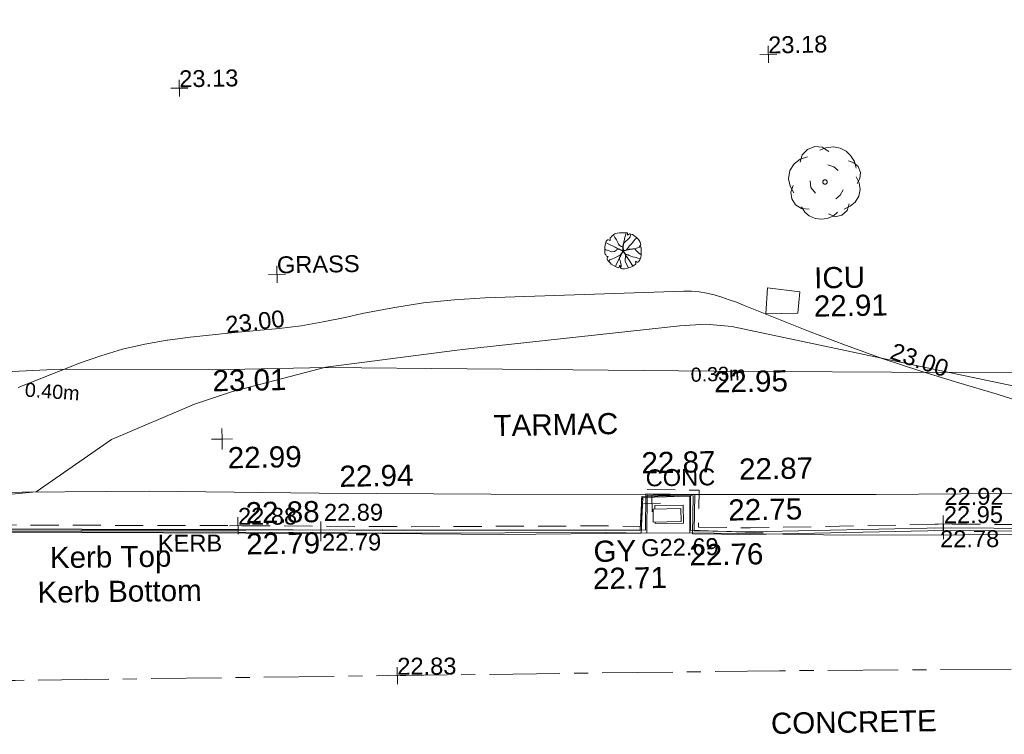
# Model space of a CAD drawing. Header units: millimetres. Extents: x -287732 to 520720, y -88450 to 287754.
# Tile 39 of 256: x -194614 to -177157, y -35216 to -22545. Entities that reach past the tile are written whole.
import ezdxf

# ---------------------------------------------------------------- set-up
doc = ezdxf.new("R2010")
doc.units = ezdxf.units.MM
for name, pattern in [('IMPORT-CENTER _6_', [2000, 1250, -250, 250, -250]), ('IMPORT-DASHED _2_', [750, 500, -250]), ('IMPORT-UG_ELEC_LV_QLB2 _2_', [2700, 1500, -300, 0, -250, 150, -300, 0, -200]), ('IMPORT-UG_ELEC_STREET LIGHTING_QLB2 _2_', [2700, 1500, -300, 0, -250, 150, -300, 0, -200])]:
    doc.linetypes.add(name, pattern=pattern)
for name, color, linetype, lineweight, true_color in [('00_TOPO_FOOTPATH', 7, 'Continuous', 9, 0xa50000), ('00_TOPO_KERB_BOTTOM', 1, 'Continuous', 9, 0xff0000), ('00_TOPO_KERB_TOP', 7, 'Continuous', 9, 0xa500a5), ('00_TOPO_LEVEL_SPOT', 7, 'Continuous', 9, 0x666666), ('00_TOPO_SERV_GULLY', 7, 'Continuous', 9, 0x5252a5), ('00_TOPO_SERV_IC', 5, 'Continuous', 9, 0x0000ff), ('00_TOPO_TREE', 7, 'Continuous', 9, 0x666666), ('01_DTM_CONTOUR_MNR', 7, 'Continuous', 9, 0xa5a552), ('12333-PUM-2D-U-0001-C01 - Rev2_REVIT IMPORT_dwg', 7, 'Continuous', 9, 0x767676), ('CONTOURS_INDEX', 4, 'Continuous', 9, 0x00ffff), ('CONTOURS_INDEX_LVL', 4, 'Continuous', 9, 0x00ffff), ('GULLY', 7, 'Continuous', 9, 0x7fbfff), ('GULLY_LVL', 7, 'Continuous', 9, 0x7fbfff), ('KERB_BOTTOM', 7, 'Continuous', 9, 0x0000a5), ('KERB_BOTTOM_LVL', 7, 'Continuous', 9, 0x0000a5), ('KERB_BOTTOM_TXT', 7, 'Continuous', 9, 0x0000a5), ('KERB_TOP', 2, 'Continuous', 9, 0xffff00), ('KERB_TOP_LVL', 2, 'Continuous', 9, 0xffff00), ('PUM-ELECTRIC-LV-QLB2', 1, 'IMPORT-UG_ELEC_LV_QLB2 _2_', 9, 0xff0000), ('ROAD_CROWNLINE', 7, 'IMPORT-CENTER _6_', 9, 0xa500a5), ('ROAD_CROWNLINE_LVL', 7, 'Continuous', 9, 0xa500a5), ('SAPLING', 120, 'Continuous', 9, 0x00ffbf), ('SPOT_HEIGHTS_LVL', 7, 'Continuous', 9, 0x00a500)]:
    doc.layers.add(name, color=color, linetype=linetype, lineweight=lineweight, true_color=true_color)
for name, color, linetype, lineweight in [('00_TOPO_ROAD_EDGE', 7, 'Continuous', 9), ('00_TOPO_SURVEY_TEXT', 7, 'Continuous', 9), ('CHANGE_OF_SURFACE', 7, 'IMPORT-DASHED _2_', 9), ('CHANGE_OF_SURFACE_LVL', 7, 'Continuous', 9), ('Text', 7, 'Continuous', 9), ('TEXT_TXT', 7, 'Continuous', 9)]:
    doc.layers.add(name, color=color, linetype=linetype, lineweight=lineweight)
doc.styles.add('Arial_1', font='arial.ttf', dxfattribs={"height": 250})
doc.styles.add('Arial_3', font='arial.ttf', dxfattribs={"height": 300})
doc.styles.add('Swis721 Lt BT_2', font='swissl.ttf', dxfattribs={"height": 375})

# ---------------------------------------------------------------- blocks, each defined once
blk = doc.blocks.new('12333-PUM-2D-U-0001-C01 - Rev2_REVIT IMPORT_dwg_CONIFEROUS_TREE-2077069-Site Location Plan Proposed')
at = {"layer": '00_TOPO_TREE', "color": 254, "true_color": 0xcccccc, "flags": 128}
for points in [[(533720773, 725533507), (533720812, 725533639), (533720905, 725533731), (533721037, 725533784), (533721169, 725533771), (533721288, 725533692)], [(533721129, 725533718), (533721235, 725533758), (533721367, 725533771), (533721486, 725533745), (533721591, 725533692), (533721671, 725533612), (533721737, 725533507), (533721763, 725533388)], [(533720654, 725532965), (533720588, 725533084), (533720561, 725533216), (533720588, 725533362), (533720667, 725533480), (533720773, 725533560), (533720905, 725533599)], [(533721631, 725533520), (533721723, 725533480), (533721803, 725533414), (533721842, 725533309), (533721829, 725533203), (533721776, 725533111)], [(533721261, 725533454), (533721367, 725533414), (533721446, 725533348)], [(533721037, 725532952), (533720958, 725533058), (533720944, 725533177)], [(533721763, 725533230), (533721816, 725533124), (533721829, 725533005), (533721803, 725532886), (533721737, 725532781), (533721644, 725532715), (533721539, 725532662)], [(533720918, 725532675), (533720786, 725532688), (533720680, 725532754), (533720614, 725532860), (533720601, 725532979), (533720641, 725533098)], [(533721525, 725533005), (533721472, 725532913), (533721393, 725532847)], [(533721420, 725532609), (533721340, 725532543), (533721235, 725532503), (533721129, 725532490), (533721024, 725532503), (533720918, 725532556), (533720839, 725532622), (533720786, 725532715)], [(533721631, 725532754), (533721591, 725532635), (533721499, 725532556), (533721380, 725532530), (533721261, 725532583)]]:
    blk.add_lwpolyline(points, dxfattribs=at)
at = {"layer": '00_TOPO_TREE', "color": 254, "true_color": 0xcccccc}
blk.add_ellipse((533721208, 725533150), major_axis=(40.7, 0), ratio=1, dxfattribs=at)
blk = doc.blocks.new('12333-PUM-2D-U-0001-C01 - Rev2_REVIT IMPORT_dwg_MM-2077200-Site Location Plan Proposed')
at = {"layer": '00_TOPO_LEVEL_SPOT', "color": 254, "true_color": 0xcccccc, "flags": 128}
for points in [[(500, 0), (0, 0), (0, 500)], [(0, -500), (0, 0), (-500, 0)]]:
    blk.add_lwpolyline(points, dxfattribs=at)
blk = doc.blocks.new('12333-PUM-2D-U-0001-C01 - Rev2_REVIT IMPORT_dwg_MGS62954_T2_Galway_ITM_3d_Rev1-2077680-Site Location Plan Proposed')
at = {"layer": '00_TOPO_FOOTPATH', "color": 254, "true_color": 0xcccccc, "flags": 128}
for points in [[(533691821, 725534922), (533693875, 725535122), (533694213, 725534527), (533694767, 725533694), (533695411, 725532872), (533696393, 725532004), (533697563, 725531232), (533699066, 725530645), (533700826, 725530265), (533702469, 725530081), (533704776, 725529984), (533707599, 725530069), (533710289, 725530007), (533712305, 725530018), (533714805, 725529949), (533719178, 725529832), (533723377, 725529731), (533726844, 725529688), (533730505, 725529677), (533732967, 725529616), (533735871, 725529492)], [(533695099, 725530148), (533696184, 725529583), (533697360, 725528991), (533698599, 725528469), (533699694, 725528237), (533701118, 725528118), (533703004, 725528018), (533706127, 725527907), (533709132, 725527875), (533712146, 725527791), (533715187, 725527718), (533718066, 725527664), (533722021, 725527595), (533725031, 725527567), (533730060, 725527467), (533733219, 725527441), (533735892, 725527384), (533738627, 725527338), (533741034, 725527303), (533743871, 725527255), (533746569, 725527200)]]:
    blk.add_lwpolyline(points, dxfattribs=at)
at = {"layer": '00_TOPO_KERB_BOTTOM', "color": 254, "true_color": 0xcccccc, "flags": 128}
blk.add_lwpolyline([(533705786, 725527200), (533707910, 725527164), (533710835, 725527104), (533713249, 725527058), (533715355, 725527002), (533717839, 725526983), (533717880, 725527615), (533718712, 725527619), (533718702, 725526970), (533720002, 725526934)], dxfattribs=at)
at = {"layer": '00_TOPO_KERB_TOP', "color": 254, "true_color": 0xcccccc, "flags": 128}
blk.add_lwpolyline([(533705787, 725527252), (533707911, 725527209), (533710835, 725527154), (533713249, 725527123), (533715361, 725527078), (533717824, 725527037), (533717865, 725527631), (533718729, 725527635), (533718717, 725527018), (533720002, 725526951)], dxfattribs=at)
at = {"layer": '00_TOPO_ROAD_EDGE', "color": 254, "true_color": 0xcccccc}
blk.add_line((533718702, 725526970), (533717839, 725526983), dxfattribs=at)
at = {"layer": '00_TOPO_ROAD_EDGE', "color": 254, "true_color": 0xcccccc, "flags": 128}
blk.add_lwpolyline([(533720002, 725526934), (533721424, 725526884), (533723565, 725526854), (533725977, 725526829), (533728905, 725526767), (533731925, 725526735), (533735785, 725526649), (533738630, 725526603), (533742467, 725526567), (533745699, 725526507), (533746656, 725526506)], dxfattribs=at)
at = {"layer": '00_TOPO_SERV_GULLY', "color": 254, "true_color": 0xcccccc}
for p, q in [((533718059, 725527175), (533718059, 725527403)), ((533718554, 725527403), (533718059, 725527403)), ((533718554, 725527175), (533718554, 725527403)), ((533718059, 725527175), (533718554, 725527175))]:
    blk.add_line(p, q, dxfattribs=at)
at = {"layer": '00_TOPO_SERV_IC', "color": 254, "true_color": 0xcccccc}
for p, q in [((533720154, 725531290), (533720116, 725530832)), ((533720154, 725531290), (533720726, 725531213)), ((533720726, 725531213), (533720688, 725530832)), ((533720116, 725530832), (533720688, 725530832))]:
    blk.add_line(p, q, dxfattribs=at)
at = {"layer": '01_DTM_CONTOUR_MNR', "color": 254, "true_color": 0xcccccc, "flags": 128}
blk.add_lwpolyline([(533735890, 725527380), (533733220, 725527440), (533730226, 725528285), (533728465, 725528569), (533726303, 725529061), (533723380, 725529730), (533719510, 725530617), (533719053, 725530669), (533718592, 725530646), (533715001, 725530318), (533714785, 725530298), (533714591, 725530280), (533712300, 725530020), (533710621, 725529614), (533709962, 725529405), (533708480, 725528805), (533707130, 725527900), (533706310, 725527839)], dxfattribs=at)
blk.add_blockref('12333-PUM-2D-U-0001-C01 - Rev2_REVIT IMPORT_dwg_CONIFEROUS_TREE-2077069-Site Location Plan Proposed', (0, 0))
at = {"xscale": 0.375, "yscale": 0.375, "zscale": 0.375}
blk.add_blockref('12333-PUM-2D-U-0001-C01 - Rev2_REVIT IMPORT_dwg_MM-2077200-Site Location Plan Proposed', (533710440, 725528780), dxfattribs=at)
at = {"layer": '00_TOPO_FOOTPATH', "color": 251, "true_color": 0x666666, "char_height": 375, "width": 1495.9, "attachment_point": 1, "line_spacing_factor": 1.005062, "style": 'Swis721 Lt BT_2'}
for s, insert in [('23.01', (533710289, 725530003)), ('22.95', (533719178, 725529827)), ('22.94', (533712510, 725528269)), ('22.87', (533717868, 725528415))]:
    blk.add_mtext(s, dxfattribs=dict(at, insert=insert))
at = {"layer": '00_TOPO_KERB_BOTTOM', "color": 251, "true_color": 0x666666, "char_height": 375, "width": 1495.9, "attachment_point": 1, "line_spacing_factor": 1.005062, "style": 'Swis721 Lt BT_2'}
for s, insert in [('22.75', (533719392, 725527551)), ('22.79', (533710836, 725527099))]:
    blk.add_mtext(s, dxfattribs=dict(at, insert=insert))
at = {"layer": '00_TOPO_KERB_BOTTOM', "color": 251, "true_color": 0x666666, "insert": (533707122, 725526307), "char_height": 375, "width": 3414.46, "attachment_point": 1, "rotation": 359.7144, "line_spacing_factor": 1.005062, "style": 'Swis721 Lt BT_2'}
blk.add_mtext('Kerb Bottom', dxfattribs=at)
at = {"layer": '00_TOPO_KERB_TOP', "color": 251, "true_color": 0x666666, "char_height": 375, "width": 1495.9, "attachment_point": 1, "line_spacing_factor": 1.005062, "style": 'Swis721 Lt BT_2'}
for s, insert in [('22.87', (533719596, 725528273)), ('22.88', (533710835, 725527652))]:
    blk.add_mtext(s, dxfattribs=dict(at, insert=insert))
at = {"layer": '00_TOPO_KERB_TOP', "color": 251, "true_color": 0x666666, "insert": (533707352, 725526918), "char_height": 375, "width": 2493.17, "attachment_point": 1, "rotation": 359.7144, "line_spacing_factor": 1.005062, "style": 'Swis721 Lt BT_2'}
blk.add_mtext('Kerb Top', dxfattribs=at)
at = {"layer": '00_TOPO_LEVEL_SPOT', "insert": (533710535, 725528633), "char_height": 375, "width": 1495.9, "attachment_point": 1, "line_spacing_factor": 1.005062, "style": 'Swis721 Lt BT_2'}
blk.add_mtext('22.99', dxfattribs=at)
at = {"layer": '00_TOPO_ROAD_EDGE', "color": 251, "true_color": 0x666666, "insert": (533718689, 725526767), "char_height": 375, "width": 1495.9, "attachment_point": 1, "line_spacing_factor": 1.005062, "style": 'Swis721 Lt BT_2'}
blk.add_mtext('22.76', dxfattribs=at)
at = {"layer": '00_TOPO_SERV_GULLY', "color": 251, "true_color": 0x666666, "char_height": 375, "attachment_point": 1, "line_spacing_factor": 1.005062, "style": 'Swis721 Lt BT_2'}
for s, insert, width in [('GY', (533716990, 725526860), 821.56), ('22.71', (533716972, 725526377), 1495.9)]:
    blk.add_mtext(s, dxfattribs=dict(at, insert=insert, width=width))
at = {"layer": '00_TOPO_SERV_IC', "color": 251, "true_color": 0x666666, "char_height": 375, "attachment_point": 1, "line_spacing_factor": 1.005062, "style": 'Swis721 Lt BT_2'}
for s, insert, width in [('ICU', (533720986, 725531640), 1021.01), ('22.91', (533720972, 725531140), 1495.9)]:
    blk.add_mtext(s, dxfattribs=dict(at, insert=insert, width=width))
at = {"layer": '00_TOPO_SURVEY_TEXT', "color": 251, "true_color": 0x666666, "char_height": 375, "attachment_point": 1, "line_spacing_factor": 1.005062, "style": 'Swis721 Lt BT_2'}
for s, insert, width in [('TARMAC', (533715256, 725529120), 2450.43), ('CONCRETE', (533720082, 725523755), 3286.24)]:
    blk.add_mtext(s, dxfattribs=dict(at, insert=insert, width=width))
blk = doc.blocks.new('12333-PUM-2D-U-0001-C01 - Rev2_REVIT IMPORT_dwg_SAPLING-2077789-Site Location Plan Proposed')
at = {"layer": 'SAPLING', "color": 254, "true_color": 0xeaeaea, "flags": 128}
blk.add_lwpolyline([(-224, 233), (-205, 245), (-187, 266), (-161, 288), (-141, 304), (-126, 305), (-98, 315), (-57, 319), (-20, 318), (6, 319), (42, 315), (83, 313), (82, 297), (82, 276), (101, 288), (116, 295), (174, 283), (242, 230), (278, 193), (290, 174), (304, 144), (310, 119), (318, 96), (308, 85), (285, 71), (314, 66), (319, 51), (320, 34), (321, -19), (321, -44), (322, -58), (318, -87), (317, -88), (315, -116), (305, -145), (293, -164), (270, -199), (257, -205), (243, -206), (226, -198), (219, -196), (224, -237), (178, -270), (130, -296), (93, -307), (71, -313), (19, -319), (-18, -318), (-32, -316), (-49, -307), (-60, -296), (-61, -287), (-54, -269), (-62, -259), (-66, -259), (-71, -273), (-84, -295), (-95, -300), (-161, -268), (-214, -235), (-227, -214), (-256, -185), (-273, -169), (-281, -158), (-286, -141), (-285, -125), (-277, -110), (-266, -95), (-296, -94), (-309, -68), (-317, -55), (-325, -36), (-325, 12), (-322, 19), (-323, 24), (-325, 45), (-320, 73), (-315, 104), (-309, 132), (-295, 172), (-280, 191), (-269, 200), (-267, 201), (-257, 200), (-232, 187), (-228, 185), (-224, 190), (-226, 205)], close=True, dxfattribs=at)
for points in [[(-166, 284), (-141, 239), (-116, 194), (-94, 150), (-73, 104), (-34, 76), (-8, 68), (0, 54), (-1, 32), (-6, 5), (-10, -21), (-26, -46), (-46, -79), (-64, -125), (-67, -149), (-53, -170), (-50, -208), (-39, -250), (-40, -281), (-47, -299), (-49, -307)], [(-141, -278), (-119, -231), (-99, -191), (-77, -151), (-54, -108), (-30, -56), (-16, -32), (-3, -10), (-5, 32), (-2, 70), (4, 113), (16, 154), (31, 203), (43, 259), (53, 291), (57, 315)], [(141, 291), (122, 230), (88, 200), (45, 165), (9, 128), (6, 108), (1, 69), (4, 19), (9, -1), (27, -1), (63, 17), (86, 42), (110, 77), (150, 118), (180, 152), (219, 199), (245, 226)], [(-324, 31), (-309, 22), (-261, 7), (-206, -19), (-150, -8), (-102, 21), (-73, 29), (-35, 8), (-17, 5), (13, 1), (37, 5), (73, 23)], [(93, -307), (57, -237), (34, -187), (35, -146), (43, -115), (41, -75), (33, -48), (18, -30), (-6, -6), (-29, 5), (-61, 27), (-94, 41), (-128, 58), (-164, 77), (-228, 106), (-260, 124), (-302, 152)], [(-141, 64), (-110, 49), (-101, 44), (-87, 37), (-62, 29), (-46, 19), (-36, 10), (-22, 6), (-1, 4), (-3, -1), (-3, -9), (-19, 1), (-29, 5), (-44, 14), (-64, 26), (-74, 31), (-78, 29), (-97, 23), (-116, 15), (-124, 6), (-137, 0), (-152, -9), (-156, -9)], [(-145, 67), (-125, 56), (-92, 40), (-55, 25), (-29, 8)], [(-75, 109), (-57, 95), (-38, 82), (-16, 72), (-3, 63), (-1, 43), (-2, 29), (1, 17), (-3, 3), (3, -8), (14, -23), (23, -42), (33, -54), (45, -78), (54, -95), (67, -114), (89, -147)], [(-65, -125), (-58, -111), (-50, -101), (-44, -90), (-36, -73), (-29, -56), (-17, -38), (-6, -22), (-2, -12), (1, 0)], [(9, 131), (5, 117), (8, 105), (3, 84), (1, 71), (-1, 54), (-3, 38), (5, 26), (5, 14), (6, 6), (8, 1)], [(311, 66), (223, 37), (175, 28), (119, 21), (87, 15), (30, 6), (0, 0), (11, -30), (36, -58), (58, -71), (94, -79), (133, -97), (167, -110), (201, -119), (232, -127), (261, -136), (302, -150)], [(32, -147), (40, -130), (43, -115), (40, -101), (43, -82), (38, -68), (27, -46), (12, -30), (8, -17), (0, -8), (1, 1), (0, 12), (1, 24)], [(5, -3), (28, 1), (56, 6), (80, 12), (108, 23), (130, 23)], [(6, -1), (29, 1), (45, 5), (52, 8), (63, 11), (84, 13), (106, 18), (129, 23), (147, 27), (164, 26), (189, 31), (196, 32)], [(319, -80), (278, -48), (237, -5), (206, 27), (200, 32)], [(-259, -182), (-236, -158), (-200, -145), (-150, -124), (-53, -79), (-25, -43), (-3, -16)], [(-82, -91), (-63, -85), (-52, -80), (-43, -67), (-34, -57), (-26, -45), (-15, -30), (-8, -23), (-8, -11), (-6, -3)], [(-81, -91), (-66, -84), (-55, -82), (-47, -73), (-34, -56), (-18, -29), (-4, -16)], [(-64, -121), (-51, -97), (-40, -75), (-29, -49), (-16, -29), (-4, -16)], [(104, -84), (86, -77), (66, -73), (50, -66), (36, -58), (29, -45), (23, -36), (18, -27), (11, -15), (1, -5)], [(169, -277), (133, -215), (93, -154), (54, -99), (30, -51), (5, -18)], [(87, -77), (69, -73), (50, -69), (36, -55)], [(84, -143), (70, -119), (59, -104), (44, -80), (38, -69)]]:
    blk.add_lwpolyline(points, dxfattribs=at)
blk = doc.blocks.new('12333-PUM-2D-U-0001-C01 - Rev2_REVIT IMPORT_dwg_SPOT-2077713-Site Location Plan Proposed')
at = {"layer": 'Text', "color": 253, "true_color": 0xaaaaaa}
for p, q in [((-500, 0), (500, 0)), ((0, 500), (0, -500))]:
    blk.add_line(p, q, dxfattribs=at)
blk = doc.blocks.new('12333-PUM-2D-U-0001-C01 - Rev2_REVIT IMPORT_dwg_SPOT-2077769-Site Location Plan Proposed')
at = {"layer": 'CHANGE_OF_SURFACE_LVL', "color": 253, "true_color": 0xaaaaaa}
for p, q in [((-500, 0), (500, 0)), ((0, 500), (0, -500))]:
    blk.add_line(p, q, dxfattribs=at)
blk = doc.blocks.new('12333-PUM-2D-U-0001-C01 - Rev2_REVIT IMPORT_dwg_SPOT-V272-Site Location Plan Proposed')
at = {"layer": 'KERB_BOTTOM_LVL', "color": 9, "true_color": 0xaaaae1}
for p, q in [((-500, 0), (500, 0)), ((0, 500), (0, -500))]:
    blk.add_line(p, q, dxfattribs=at)
blk = doc.blocks.new('12333-PUM-2D-U-0001-C01 - Rev2_REVIT IMPORT_dwg_SPOT-2077810-Site Location Plan Proposed')
at = {"layer": 'KERB_TOP_LVL', "color": 51, "true_color": 0xffffaa}
for p, q in [((-500, 0), (500, 0)), ((0, 500), (0, -500))]:
    blk.add_line(p, q, dxfattribs=at)
blk = doc.blocks.new('12333-PUM-2D-U-0001-C01 - Rev2_REVIT IMPORT_dwg_SPOT-2077774-Site Location Plan Proposed')
at = {"layer": 'ROAD_CROWNLINE_LVL', "color": 254, "true_color": 0xe1aae1}
for p, q in [((-500, 0), (500, 0)), ((0, 500), (0, -500))]:
    blk.add_line(p, q, dxfattribs=at)
blk = doc.blocks.new('12333-PUM-2D-U-0001-C01 - Rev2_REVIT IMPORT_dwg_SPOT-2077775-Site Location Plan Proposed')
at = {"layer": 'SPOT_HEIGHTS_LVL', "color": 9, "true_color": 0xaae1aa}
for p, q in [((-500, 0), (500, 0)), ((0, 500), (0, -500))]:
    blk.add_line(p, q, dxfattribs=at)
blk = doc.blocks.new('12333-PUM-2D-U-0001-C01 - Rev2_REVIT IMPORT_dwg-1620468-Site Location Plan Proposed')
at = {"layer": 'CHANGE_OF_SURFACE', "color": 253, "true_color": 0xaaaaaa, "flags": 128}
for points in [[(77779, -88785), (78696, -88814), (82119, -88805), (87486, -88934), (92129, -89008), (95544, -89065), (101722, -89132), (109467, -89317), (113980, -89438), (118789, -89508), (123625, -89584), (126283, -89632), (126312, -89633), (127091, -89648), (127120, -89648), (128578, -89674), (133109, -89762), (134670, -89797), (137536, -89862), (139539, -89919), (139554, -88752), (139582, -86473), (139630, -82004), (139685, -78902)], [(76762, -88753), (76782, -88099), (77802, -88131), (77779, -88785)], [(60005, -88470), (60007, -88402), (63279, -88486), (66855, -88560), (69616, -88615), (72552, -88685), (76136, -88733), (76762, -88753)]]:
    blk.add_lwpolyline(points, dxfattribs=at)
at = {"layer": 'CONTOURS_INDEX', "color": 131, "true_color": 0xaaffff, "flags": 128}
blk.add_lwpolyline([(83781, -86745), (83112, -86521), (82439, -86307), (81768, -86089), (81102, -85858), (80443, -85606), (79789, -85342), (78648, -84861), (78520, -84810), (78391, -84761), (78261, -84716), (78129, -84673), (77996, -84639), (77862, -84614), (77726, -84601), (77589, -84597), (74070, -84653), (73519, -84678), (72971, -84723), (72427, -84799), (71884, -84895), (71580, -84958), (71190, -85030), (70799, -85090), (70406, -85133), (70011, -85164), (69616, -85191), (69221, -85222), (68826, -85261), (68432, -85306), (68417, -85307), (68019, -85370), (67625, -85452), (67238, -85561), (66856, -85688), (65762, -86096)], dxfattribs=at)
at = {"layer": 'GULLY', "color": 254, "true_color": 0xd4e9ff}
blk.add_line((77010, -88451), (77010, -88389), dxfattribs=at)
at = {"layer": 'GULLY', "color": 254, "true_color": 0xd4e9ff, "flags": 128}
blk.add_lwpolyline([(77010, -88389), (77515, -88389), (77515, -88707), (77010, -88707), (77010, -88680)], dxfattribs=at)
at = {"layer": 'KERB_BOTTOM', "color": 9, "true_color": 0xaaaae1, "flags": 128}
for points in [[(77673, -88899), (78694, -88931), (82118, -88922), (87484, -89051), (92128, -89125), (95542, -89182), (101720, -89249), (109464, -89434), (113978, -89555), (118787, -89625), (123623, -89701), (128576, -89791), (133107, -89879), (134667, -89914), (137533, -89979), (139655, -90039), (139699, -86474), (139747, -82006), (139802, -78904)], [(76861, -88873), (76881, -88204), (77696, -88230), (77673, -88899)], [(60004, -88519), (63276, -88603), (66853, -88677), (69614, -88732), (72550, -88802), (76133, -88850), (76861, -88873)]]:
    blk.add_lwpolyline(points, dxfattribs=at)
at = {"layer": 'KERB_TOP', "color": 51, "true_color": 0xffffaa, "flags": 128}
for points in [[(77701, -88850), (78695, -88881), (82118, -88873), (87485, -89001), (92128, -89075), (95543, -89133)], [(76836, -88823), (76855, -88176), (77724, -88204), (77701, -88850)], [(60004, -88519), (60005, -88470), (63278, -88553), (66854, -88628), (69615, -88683), (72550, -88752), (76134, -88801), (76836, -88823)]]:
    blk.add_lwpolyline(points, dxfattribs=at)
at = {"layer": 'ROAD_CROWNLINE', "color": 254, "true_color": 0xe1aae1, "flags": 128}
blk.add_lwpolyline([(249006, -92725), (244453, -94206), (233556, -94383), (213354, -93698), (191428, -93433), (168463, -92924), (161119, -92830), (147820, -92659), (134837, -92304), (124391, -92018), (104167, -91620), (79168, -91355), (65619, -91289), (52756, -91112), (39914, -90847), (23027, -90603), (4970, -90095), (-7099, -89786), (-12602, -89763), (-16470, -88901), (-19410, -87266), (-21200, -85365), (-21240, -85278)], dxfattribs=at)
for name, p in [('12333-PUM-2D-U-0001-C01 - Rev2_REVIT IMPORT_dwg_MGS62954_T2_Galway_ITM_3d_Rev1-2077680-Site Location Plan Proposed', (-533641080, -725615854)), ('12333-PUM-2D-U-0001-C01 - Rev2_REVIT IMPORT_dwg_SAPLING-2077789-Site Location Plan Proposed', (76528, -83860))]:
    blk.add_blockref(name, p)
at = {"xscale": 0.3, "yscale": 0.3, "zscale": 0.3}
for name, p in [('12333-PUM-2D-U-0001-C01 - Rev2_REVIT IMPORT_dwg_SPOT-2077775-Site Location Plan Proposed', (79163, -80423)), ('12333-PUM-2D-U-0001-C01 - Rev2_REVIT IMPORT_dwg_SPOT-2077775-Site Location Plan Proposed', (68712, -80841)), ('12333-PUM-2D-U-0001-C01 - Rev2_REVIT IMPORT_dwg_SPOT-2077713-Site Location Plan Proposed', (70386, -84170)), ('12333-PUM-2D-U-0001-C01 - Rev2_REVIT IMPORT_dwg_SPOT-2077713-Site Location Plan Proposed', (76960, -88351)), ('12333-PUM-2D-U-0001-C01 - Rev2_REVIT IMPORT_dwg_SPOT-2077769-Site Location Plan Proposed', (69616, -88615)), ('12333-PUM-2D-U-0001-C01 - Rev2_REVIT IMPORT_dwg_SPOT-V272-Site Location Plan Proposed', (71082, -88767)), ('12333-PUM-2D-U-0001-C01 - Rev2_REVIT IMPORT_dwg_SPOT-2077810-Site Location Plan Proposed', (71083, -88717)), ('12333-PUM-2D-U-0001-C01 - Rev2_REVIT IMPORT_dwg_SPOT-2077769-Site Location Plan Proposed', (82119, -88805)), ('12333-PUM-2D-U-0001-C01 - Rev2_REVIT IMPORT_dwg_SPOT-2077810-Site Location Plan Proposed', (82118, -88873)), ('12333-PUM-2D-U-0001-C01 - Rev2_REVIT IMPORT_dwg_SPOT-V272-Site Location Plan Proposed', (82118, -88922)), ('12333-PUM-2D-U-0001-C01 - Rev2_REVIT IMPORT_dwg_SPOT-2077774-Site Location Plan Proposed', (72394, -91322))]:
    blk.add_blockref(name, p, dxfattribs=at)
at = {"layer": 'CHANGE_OF_SURFACE_LVL', "char_height": 300, "width": 1256.11, "attachment_point": 1, "rotation": 359.2125, "line_spacing_factor": 0.941778, "style": 'Arial_3'}
for s, insert in [('22.88', (69621, -88300)), ('22.92', (82149, -88167))]:
    blk.add_mtext(s, dxfattribs=dict(at, insert=insert))
at = {"layer": 'CONTOURS_INDEX_LVL', "char_height": 300, "width": 1256.11, "attachment_point": 1, "line_spacing_factor": 0.941778, "style": 'Arial_3'}
for insert, rotation in [((69444, -84903), 5.3773), ((81308, -85568), 340.1589)]:
    blk.add_mtext('23.00', dxfattribs=dict(at, insert=insert, rotation=rotation))
at = {"layer": 'GULLY_LVL', "insert": (76756, -88983), "char_height": 300, "width": 1645.43, "attachment_point": 1, "line_spacing_factor": 0.941778, "style": 'Arial_3'}
blk.add_mtext('G22.69', dxfattribs=at)
at = {"layer": 'KERB_BOTTOM_LVL', "char_height": 300, "width": 1256.11, "attachment_point": 1, "rotation": 359.2125, "line_spacing_factor": 0.941778, "style": 'Arial_3'}
for s, insert in [('22.79', (71103, -88784)), ('22.78', (82060, -88916))]:
    blk.add_mtext(s, dxfattribs=dict(at, insert=insert))
at = {"layer": 'KERB_BOTTOM_TXT', "insert": (68191, -88752), "char_height": 300, "width": 1362.62, "attachment_point": 1, "rotation": 359.2125, "line_spacing_factor": 0.941778, "style": 'Arial_3'}
blk.add_mtext('KERB', dxfattribs=at)
at = {"layer": 'KERB_TOP_LVL', "char_height": 300, "width": 1256.11, "attachment_point": 1, "rotation": 359.2125, "line_spacing_factor": 0.941778, "style": 'Arial_3'}
for s, insert in [('22.89', (71145, -88257)), ('22.95', (82134, -88491))]:
    blk.add_mtext(s, dxfattribs=dict(at, insert=insert))
at = {"layer": 'PUM-ELECTRIC-LV-QLB2', "char_height": 250, "width": 1160.03, "attachment_point": 2, "line_spacing_factor": 0.941778, "style": 'Arial_1'}
for s, insert, rotation in [('0.40m', (66376, -86054), 354.9058), ('0.33m', (78171, -85950), 0.7719)]:
    blk.add_mtext(s, dxfattribs=dict(at, insert=insert, rotation=rotation))
at = {"layer": 'ROAD_CROWNLINE_LVL', "insert": (72398, -91007), "char_height": 300, "width": 1256.11, "attachment_point": 1, "rotation": 359.2125, "line_spacing_factor": 0.941778, "style": 'Arial_3'}
blk.add_mtext('22.83', dxfattribs=at)
at = {"layer": 'SPOT_HEIGHTS_LVL', "char_height": 300, "width": 1256.11, "attachment_point": 1, "line_spacing_factor": 0.941778, "style": 'Arial_3'}
for s, insert in [('23.18', (79163, -80108)), ('23.13', (68712, -80526))]:
    blk.add_mtext(s, dxfattribs=dict(at, insert=insert))
at = {"layer": 'TEXT_TXT', "char_height": 300, "attachment_point": 1, "line_spacing_factor": 0.941778, "style": 'Arial_3'}
for s, insert, width in [('GRASS', (70386, -83855), 1751.95), ('CONC', (76857, -87746), 1469.14)]:
    blk.add_mtext(s, dxfattribs=dict(at, insert=insert, width=width))

msp = doc.modelspace()

# ---------------------------------------------------------------- block references
at = {"layer": '12333-PUM-2D-U-0001-C01 - Rev2_REVIT IMPORT_dwg', "color": 254, "linetype": 'IMPORT-UG_ELEC_STREET LIGHTING_QLB2 _2_', "true_color": 0xffd4d4, "rotation": 0.9999999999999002}
msp.add_blockref('12333-PUM-2D-U-0001-C01 - Rev2_REVIT IMPORT_dwg-1620468-Site Location Plan Proposed', (-261895, 55870), dxfattribs=at)

doc.saveas('drawing.dxf')
